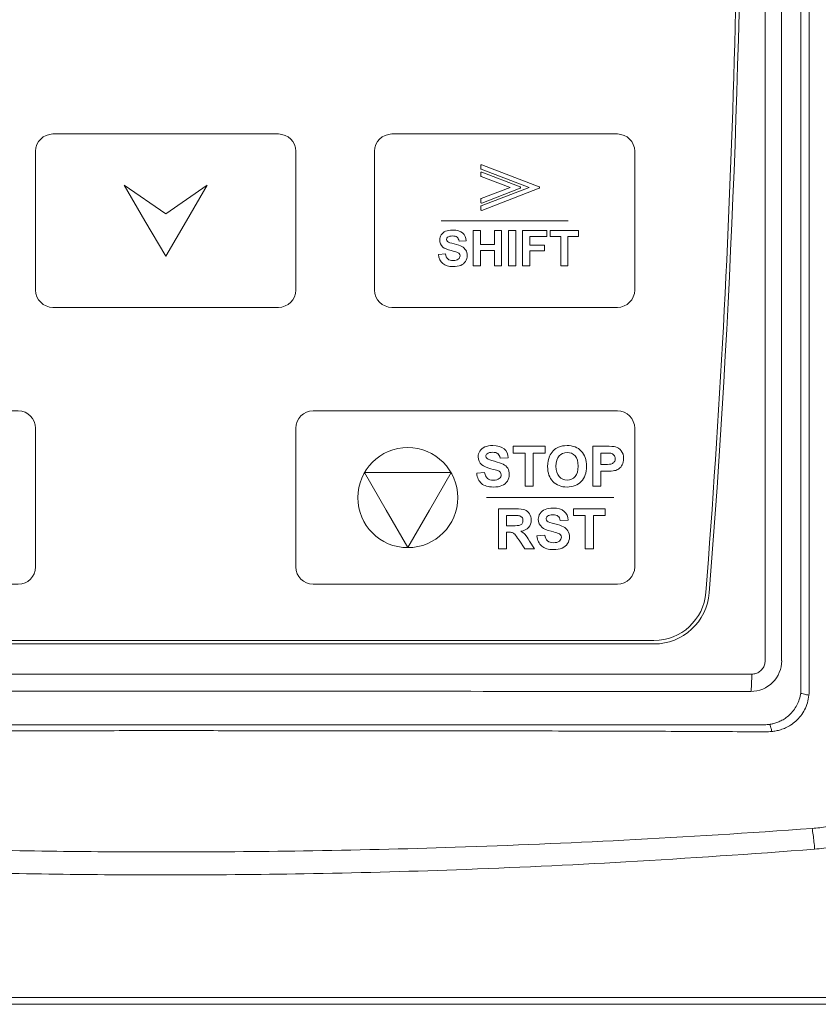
# Model space of a CAD drawing. Header units: millimetres. Extents: x -473 to 23648, y -382 to 1866.
# Tile 190 of 256: x 6288 to 6334, y 235 to 291. Entities that reach past the tile are written whole.
import ezdxf

# ---------------------------------------------------------------- set-up
doc = ezdxf.new("R2010")
doc.units = ezdxf.units.MM
doc.header["$LTSCALE"] = 80
doc.layers.get('0').update_dxf_attribs({"linetype": 'CONTINUOUS'})
doc.layers.add('20_ALL_FEATURES', color=7, linetype='CONTINUOUS')
doc.layers.add('layer 1', color=7, linetype='CONTINUOUS')

msp = doc.modelspace()

# ---------------------------------------------------------------- linework, layer by layer
at = {"color": 0, "linetype": 'Continuous', "lineweight": 0}
for p, q in [((6330.997, 254.42), (6330.997, 359.82)), ((6331.948, 254.42), (6331.948, 359.82)), ((6333.063, 292.238), (6333.062, 252.821)), ((6268.362, 255.586), (6324.586, 255.586)), ((6324.586, 255.386), (6268.362, 255.386)), ((6262.726, 253.646), (6330.222, 253.646))]:
    msp.add_line(p, q, dxfattribs=at)
for centre, radius, start, end in [((5706.874, 306.922), 622.8, 355.525768, 4.48928), ((5706.874, 306.922), 622.6, 355.525768, 1.182237), ((6324.586, 258.586), 3, 270, 355.5258), ((6324.586, 258.586), 3.2, 270, 355.5258), ((6330.175, 254.42), 1.774, 269.9832, 0.0031), ((6331.039, 252.822), 2.023, 352.5624, 359.9945), ((6330.462, 252.822), 3.077, 352.744, 359.9708), ((6330.972, 252.744), 2.014, 270.0593, 277.6186), ((6331.011, 253.386), 3.069, 269.5944, 276.9411)]:
    msp.add_arc(centre, radius, start, end, dxfattribs=at)
for points, knots in [([(6333.525, 292.238), (6333.526, 289.98), (6333.527, 285.686), (6333.528, 279.549), (6333.53, 273.997), (6333.531, 268.961), (6333.533, 264.379), (6333.535, 260.198), (6333.537, 256.389), (6333.538, 253.97), (6333.539, 252.82)], [0, 0, 0, 0, 6.772689, 12.88158, 18.412822, 23.426777, 27.989687, 32.160662, 35.968839, 39.417299, 39.417299, 39.417299, 39.417299]), ([(6330.222, 253.646), (6330.303, 253.646), (6330.465, 253.671), (6330.685, 253.783), (6330.859, 253.957), (6330.971, 254.176), (6330.997, 254.339), (6330.997, 254.42)], [0, 0, 0, 0, 0.242314, 0.484835, 0.727256, 0.969576, 1.211827, 1.211827, 1.211827, 1.211827]), ([(6330.222, 253.646), (6330.222, 253.519), (6330.216, 253.29), (6330.221, 252.966), (6330.18, 252.794), (6330.2, 252.654), (6330.174, 252.646)], [0, 0, 0, 0, 0.379467, 0.702321, 0.920526, 1.00263, 1.00263, 1.00263, 1.00263]), ([(6262.774, 252.646), (6270.262, 252.651), (6285.241, 252.658), (6307.707, 252.658), (6322.686, 252.651), (6330.174, 252.646)], [0, 0, 0, 0, 22.462721, 44.937212, 67.399918, 67.399918, 67.399918, 67.399918]), ([(6333.045, 252.56), (6333.028, 252.432), (6332.973, 252.187), (6332.829, 251.847), (6332.637, 251.547), (6332.408, 251.294), (6332.16, 251.096), (6331.913, 250.951), (6331.677, 250.85), (6331.454, 250.784), (6331.308, 250.757), (6331.239, 250.747)], [0, 0, 0, 0, 0.385991, 0.74837, 1.101994, 1.449778, 1.768679, 2.050227, 2.305182, 2.538103, 2.747748, 2.747748, 2.747748, 2.747748]), ([(6333.514, 252.433), (6333.501, 252.284), (6333.444, 251.994), (6333.282, 251.591), (6333.056, 251.236), (6332.782, 250.94), (6332.483, 250.711), (6332.185, 250.547), (6331.9, 250.437), (6331.634, 250.37), (6331.463, 250.346), (6331.382, 250.34)], [0, 0, 0, 0, 0.45083, 0.878736, 1.296424, 1.705924, 2.083899, 2.419344, 2.723822, 2.997137, 3.240565, 3.240565, 3.240565, 3.240565]), ([(6333.514, 252.433), (6333.432, 252.448), (6333.288, 252.472), (6333.149, 252.519), (6333.051, 252.537), (6333.045, 252.56)], [0, 0, 0, 0, 0.2502056, 0.418281, 0.4885802, 0.4885802, 0.4885802, 0.4885802]), ([(6296.474, 250.724), (6295.754, 250.724), (6294.285, 250.724), (6292.068, 250.724), (6289.834, 250.724), (6287.617, 250.724), (6285.404, 250.724), (6283.138, 250.725), (6280.735, 250.725), (6278.127, 250.725), (6275.29, 250.725), (6272.313, 250.726), (6269.376, 250.727), (6266.655, 250.727), (6264.22, 250.728), (6262.695, 250.729), (6261.974, 250.73)], [0, 0, 0, 0, 2.160181, 4.406147, 6.650283, 8.86412, 11.055449, 13.29076, 15.662238, 18.265232, 21.113375, 24.174089, 27.195144, 29.924779, 32.336661, 34.500001, 34.500001, 34.500001, 34.500001]), ([(6330.974, 250.73), (6330.262, 250.729), (6328.774, 250.728), (6326.447, 250.727), (6323.926, 250.727), (6321.203, 250.726), (6318.279, 250.725), (6315.285, 250.725), (6312.427, 250.725), (6309.85, 250.725), (6307.521, 250.724), (6305.296, 250.724), (6303.087, 250.724), (6300.861, 250.724), (6298.654, 250.724), (6297.191, 250.724), (6296.474, 250.724)], [0, 0, 0, 0, 2.136676, 4.462188, 6.980853, 9.700442, 12.631502, 15.753897, 18.682545, 21.204402, 23.48372, 25.672061, 27.877331, 30.112252, 32.348791, 34.500001, 34.500001, 34.500001, 34.500001]), ([(6331.382, 250.34), (6331.367, 250.412), (6331.338, 250.537), (6331.294, 250.662), (6331.261, 250.744), (6331.239, 250.747)], [0, 0, 0, 0, 0.2214407, 0.3701767, 0.4369144, 0.4369144, 0.4369144, 0.4369144]), ([(6338.851, 250.442), (6338.872, 250.129), (6338.848, 249.464), (6338.632, 248.435), (6338.163, 247.377), (6337.437, 246.405), (6336.528, 245.639), (6335.56, 245.125), (6334.617, 244.841), (6333.999, 244.761), (6333.706, 244.749)], [0, 0, 0, 0, 0.94089, 1.983216, 3.136018, 4.384337, 5.589007, 6.673486, 7.649323, 8.530638, 8.530638, 8.530638, 8.530638]), ([(6296.474, 250.386), (6295.754, 250.386), (6294.285, 250.386), (6292.068, 250.385), (6289.833, 250.384), (6287.616, 250.383), (6285.402, 250.382), (6283.136, 250.38), (6280.732, 250.377), (6278.124, 250.373), (6275.286, 250.369), (6272.309, 250.362), (6269.37, 250.354), (6266.647, 250.344), (6264.209, 250.332), (6262.681, 250.322), (6261.958, 250.317)], [0, 0, 0, 0, 2.160506, 4.406771, 6.651184, 8.865286, 11.056883, 13.292493, 15.664331, 18.267791, 21.11658, 24.178267, 27.200758, 29.932458, 32.347412, 34.515674, 34.515674, 34.515674, 34.515674]), ([(6330.99, 250.317), (6330.276, 250.322), (6328.786, 250.332), (6326.455, 250.344), (6323.932, 250.353), (6321.208, 250.361), (6318.282, 250.368), (6315.287, 250.373), (6312.429, 250.377), (6309.852, 250.379), (6307.522, 250.382), (6305.297, 250.383), (6303.088, 250.384), (6300.862, 250.385), (6298.654, 250.386), (6297.191, 250.386), (6296.474, 250.386)], [0, 0, 0, 0, 2.141556, 4.470073, 6.990716, 9.711686, 12.643764, 15.76692, 18.696103, 21.218343, 23.497966, 25.686573, 27.892107, 30.127305, 32.364141, 34.515674, 34.515674, 34.515674, 34.515674]), ([(6340.199, 250.439), (6340.2, 250.057), (6340.13, 249.251), (6339.813, 248.015), (6339.208, 246.755), (6338.314, 245.6), (6337.219, 244.684), (6336.063, 244.061), (6334.938, 243.697), (6334.202, 243.58), (6333.85, 243.552)], [0, 0, 0, 0, 1.148532, 2.412583, 3.808493, 5.31212, 6.757933, 8.06064, 9.228158, 10.287897, 10.287897, 10.287897, 10.287897]), ([(6296.474, 243.388), (6294.367, 243.388), (6289.981, 243.416), (6283.129, 243.548), (6275.716, 243.793), (6267.689, 244.178), (6262.132, 244.536), (6259.242, 244.749)], [0, 0, 0, 0, 6.32226, 13.156695, 20.55903, 28.572845, 37.2647, 37.2647, 37.2647, 37.2647]), ([(6333.706, 244.749), (6330.089, 244.483), (6323.23, 244.056), (6313.449, 243.644), (6304.657, 243.432), (6299.107, 243.388), (6296.474, 243.388)], [0, 0, 0, 0, 10.880652, 20.615436, 29.365164, 37.264506, 37.264506, 37.264506, 37.264506]), ([(6333.85, 243.552), (6333.839, 243.694), (6333.814, 243.971), (6333.766, 244.37), (6333.727, 244.627), (6333.706, 244.749)], [0, 0, 0, 0, 0.425776, 0.833721, 1.205578, 1.205578, 1.205578, 1.205578]), ([(6296.474, 242.065), (6294.357, 242.065), (6289.951, 242.095), (6283.069, 242.239), (6275.625, 242.511), (6267.571, 242.938), (6261.996, 243.328), (6259.098, 243.552)], [0, 0, 0, 0, 6.351405, 13.217029, 20.651094, 28.695182, 37.41446, 37.41446, 37.41446, 37.41446]), ([(6333.85, 243.552), (6330.222, 243.271), (6323.341, 242.803), (6313.524, 242.346), (6304.694, 242.112), (6299.119, 242.065), (6296.474, 242.065)], [0, 0, 0, 0, 10.915961, 20.689601, 29.478507, 37.414247, 37.414247, 37.414247, 37.414247])]:
    msp.add_open_spline(points, degree=3, knots=knots, dxfattribs=at)
at = {"layer": '20_ALL_FEATURES', "color": 7, "linetype": 'Continuous', "lineweight": 0}
for p, q in [((6210.475, 235.003), (6380.454, 235.003)), ((6210.975, 234.603), (6379.954, 234.603))]:
    msp.add_line(p, q, dxfattribs=at)
at = {"layer": 'layer 1', "color": 0, "lineweight": 0}
for points, knots in [([(6289.933, 284.8), (6289.933, 284.8), (6302.933, 284.8), (6302.933, 284.8), (6302.933, 284.8), (6303.483, 284.8), (6303.933, 284.35), (6303.933, 283.8), (6303.933, 283.8), (6303.933, 283.8), (6303.933, 275.8), (6303.933, 275.8), (6303.933, 275.8), (6303.933, 275.25), (6303.483, 274.8), (6302.933, 274.8), (6302.933, 274.8), (6302.933, 274.8), (6289.933, 274.8), (6289.933, 274.8), (6289.933, 274.8), (6289.383, 274.8), (6288.933, 275.25), (6288.933, 275.8), (6288.933, 275.8), (6288.933, 275.8), (6288.933, 283.8), (6288.933, 283.8), (6288.933, 283.8), (6288.933, 284.35), (6289.383, 284.8), (6289.933, 284.8)], [0, 0, 0, 0, 0.125, 0.125, 0.125, 0.125, 0.25, 0.25, 0.25, 0.25, 0.375, 0.375, 0.375, 0.375, 0.5, 0.5, 0.5, 0.5, 0.625, 0.625, 0.625, 0.625, 0.75, 0.75, 0.75, 0.75, 0.875, 0.875, 0.875, 0.875, 1, 1, 1, 1]), ([(6309.474, 284.8), (6309.474, 284.8), (6322.474, 284.8), (6322.474, 284.8), (6322.474, 284.8), (6323.024, 284.8), (6323.474, 284.35), (6323.474, 283.8), (6323.474, 283.8), (6323.474, 283.8), (6323.474, 275.8), (6323.474, 275.8), (6323.474, 275.8), (6323.474, 275.25), (6323.024, 274.8), (6322.474, 274.8), (6322.474, 274.8), (6322.474, 274.8), (6309.474, 274.8), (6309.474, 274.8), (6309.474, 274.8), (6308.924, 274.8), (6308.474, 275.25), (6308.474, 275.8), (6308.474, 275.8), (6308.474, 275.8), (6308.474, 283.8), (6308.474, 283.8), (6308.474, 283.8), (6308.474, 284.35), (6308.924, 284.8), (6309.474, 284.8)], [0, 0, 0, 0, 0.125, 0.125, 0.125, 0.125, 0.25, 0.25, 0.25, 0.25, 0.375, 0.375, 0.375, 0.375, 0.5, 0.5, 0.5, 0.5, 0.625, 0.625, 0.625, 0.625, 0.75, 0.75, 0.75, 0.75, 0.875, 0.875, 0.875, 0.875, 1, 1, 1, 1]), ([(6314.595, 280.437), (6314.595, 280.437), (6314.595, 280.609), (6314.595, 280.609), (6314.595, 280.609), (6314.595, 280.63), (6314.608, 280.647), (6314.627, 280.652), (6314.627, 280.652), (6314.627, 280.652), (6317.383, 281.71), (6317.383, 281.71), (6317.383, 281.71), (6317.383, 281.71), (6314.623, 282.768), (6314.623, 282.768), (6314.623, 282.768), (6314.605, 282.775), (6314.594, 282.793), (6314.595, 282.812), (6314.595, 282.812), (6314.595, 282.812), (6314.594, 282.982), (6314.594, 282.982), (6314.594, 282.982), (6314.594, 283.006), (6314.614, 283.026), (6314.638, 283.026), (6314.638, 283.026), (6314.645, 283.026), (6314.651, 283.024), (6314.656, 283.022), (6314.656, 283.022), (6314.656, 283.022), (6317.967, 281.751), (6317.967, 281.751), (6317.967, 281.751), (6317.99, 281.742), (6318.001, 281.717), (6317.993, 281.694), (6317.993, 281.694), (6317.988, 281.682), (6317.979, 281.673), (6317.967, 281.669), (6317.967, 281.669), (6317.967, 281.669), (6317.967, 281.669), (6317.967, 281.669), (6317.967, 281.669), (6317.967, 281.669), (6314.654, 280.396), (6314.654, 280.396), (6314.654, 280.396), (6314.632, 280.388), (6314.606, 280.399), (6314.598, 280.421), (6314.598, 280.421), (6314.596, 280.427), (6314.595, 280.432), (6314.595, 280.437), (6314.595, 280.437), (6314.595, 280.437), (6314.595, 280.437), (6314.595, 280.437)], [0, 0, 0, 0, 0.0625, 0.0625, 0.0625, 0.0625, 0.125, 0.125, 0.125, 0.125, 0.1875, 0.1875, 0.1875, 0.1875, 0.25, 0.25, 0.25, 0.25, 0.3125, 0.3125, 0.3125, 0.3125, 0.375, 0.375, 0.375, 0.375, 0.4375, 0.4375, 0.4375, 0.4375, 0.5, 0.5, 0.5, 0.5, 0.5625, 0.5625, 0.5625, 0.5625, 0.625, 0.625, 0.625, 0.625, 0.6875, 0.6875, 0.6875, 0.6875, 0.75, 0.75, 0.75, 0.75, 0.8125, 0.8125, 0.8125, 0.8125, 0.875, 0.875, 0.875, 0.875, 0.9375, 0.9375, 0.9375, 0.9375, 1, 1, 1, 1]), ([(6316.872, 281.669), (6316.872, 281.669), (6314.658, 280.819), (6314.658, 280.819), (6314.658, 280.819), (6314.652, 280.816), (6314.646, 280.814), (6314.639, 280.814), (6314.639, 280.814), (6314.614, 280.814), (6314.595, 280.834), (6314.595, 280.858), (6314.595, 280.858), (6314.595, 280.858), (6314.595, 281.03), (6314.595, 281.03), (6314.595, 281.03), (6314.595, 281.03), (6314.595, 281.03), (6314.595, 281.03), (6314.595, 281.03), (6314.595, 281.047), (6314.606, 281.064), (6314.623, 281.071), (6314.623, 281.071), (6314.623, 281.071), (6316.287, 281.71), (6316.287, 281.71), (6316.287, 281.71), (6316.287, 281.71), (6314.625, 282.348), (6314.625, 282.348), (6314.625, 282.348), (6314.607, 282.353), (6314.595, 282.37), (6314.595, 282.389), (6314.595, 282.389), (6314.595, 282.389), (6314.595, 282.561), (6314.595, 282.561), (6314.595, 282.561), (6314.595, 282.561), (6314.595, 282.561), (6314.595, 282.561), (6314.595, 282.561), (6314.595, 282.566), (6314.596, 282.571), (6314.598, 282.577), (6314.598, 282.577), (6314.606, 282.599), (6314.632, 282.61), (6314.654, 282.602), (6314.654, 282.602), (6314.654, 282.602), (6316.872, 281.751), (6316.872, 281.751), (6316.872, 281.751), (6316.872, 281.751), (6316.872, 281.75), (6316.872, 281.75), (6316.872, 281.75), (6316.883, 281.746), (6316.892, 281.737), (6316.897, 281.725), (6316.897, 281.725), (6316.906, 281.703), (6316.894, 281.677), (6316.872, 281.669)], [0, 0, 0, 0, 0.058824, 0.058824, 0.058824, 0.058824, 0.117647, 0.117647, 0.117647, 0.117647, 0.176471, 0.176471, 0.176471, 0.176471, 0.235294, 0.235294, 0.235294, 0.235294, 0.294118, 0.294118, 0.294118, 0.294118, 0.352941, 0.352941, 0.352941, 0.352941, 0.411765, 0.411765, 0.411765, 0.411765, 0.470588, 0.470588, 0.470588, 0.470588, 0.529412, 0.529412, 0.529412, 0.529412, 0.588235, 0.588235, 0.588235, 0.588235, 0.647059, 0.647059, 0.647059, 0.647059, 0.705882, 0.705882, 0.705882, 0.705882, 0.764706, 0.764706, 0.764706, 0.764706, 0.823529, 0.823529, 0.823529, 0.823529, 0.882353, 0.882353, 0.882353, 0.882353, 0.941176, 0.941176, 0.941176, 0.941176, 1, 1, 1, 1]), ([(6296.433, 277.758), (6296.433, 277.758), (6297.629, 279.8), (6297.629, 279.8), (6297.629, 279.8), (6297.629, 279.8), (6298.826, 281.842), (6298.826, 281.842), (6298.826, 281.842), (6298.826, 281.842), (6296.433, 280.199), (6296.433, 280.199), (6296.433, 280.199), (6296.433, 280.199), (6294.04, 281.842), (6294.04, 281.842), (6294.04, 281.842), (6294.04, 281.842), (6295.237, 279.8), (6295.237, 279.8), (6295.237, 279.8), (6295.237, 279.8), (6296.433, 277.758), (6296.433, 277.758)], [0, 0, 0, 0, 0.166667, 0.166667, 0.166667, 0.166667, 0.333333, 0.333333, 0.333333, 0.333333, 0.5, 0.5, 0.5, 0.5, 0.666667, 0.666667, 0.666667, 0.666667, 0.833333, 0.833333, 0.833333, 0.833333, 1, 1, 1, 1]), ([(6312.157, 277.849), (6312.157, 277.849), (6312.558, 277.888), (6312.558, 277.888), (6312.558, 277.888), (6312.582, 277.754), (6312.631, 277.655), (6312.705, 277.592), (6312.705, 277.592), (6312.778, 277.529), (6312.878, 277.497), (6313.003, 277.497), (6313.003, 277.497), (6313.135, 277.497), (6313.236, 277.525), (6313.303, 277.582), (6313.303, 277.582), (6313.37, 277.638), (6313.404, 277.703), (6313.404, 277.778), (6313.404, 277.778), (6313.404, 277.827), (6313.39, 277.867), (6313.361, 277.901), (6313.361, 277.901), (6313.333, 277.935), (6313.284, 277.965), (6313.213, 277.99), (6313.213, 277.99), (6313.165, 278.007), (6313.055, 278.036), (6312.883, 278.079), (6312.883, 278.079), (6312.662, 278.133), (6312.508, 278.201), (6312.419, 278.281), (6312.419, 278.281), (6312.293, 278.393), (6312.231, 278.529), (6312.231, 278.691), (6312.231, 278.691), (6312.231, 278.795), (6312.26, 278.892), (6312.319, 278.983), (6312.319, 278.983), (6312.378, 279.073), (6312.463, 279.142), (6312.574, 279.189), (6312.574, 279.189), (6312.685, 279.236), (6312.818, 279.26), (6312.975, 279.26), (6312.975, 279.26), (6313.231, 279.26), (6313.424, 279.204), (6313.553, 279.092), (6313.553, 279.092), (6313.683, 278.979), (6313.75, 278.83), (6313.757, 278.642), (6313.757, 278.642), (6313.757, 278.642), (6313.345, 278.624), (6313.345, 278.624), (6313.345, 278.624), (6313.328, 278.729), (6313.29, 278.804), (6313.232, 278.85), (6313.232, 278.85), (6313.174, 278.896), (6313.087, 278.919), (6312.971, 278.919), (6312.971, 278.919), (6312.851, 278.919), (6312.757, 278.895), (6312.69, 278.845), (6312.69, 278.845), (6312.646, 278.814), (6312.624, 278.772), (6312.624, 278.719), (6312.624, 278.719), (6312.624, 278.671), (6312.645, 278.629), (6312.686, 278.595), (6312.686, 278.595), (6312.738, 278.551), (6312.864, 278.506), (6313.064, 278.459), (6313.064, 278.459), (6313.265, 278.411), (6313.413, 278.362), (6313.509, 278.312), (6313.509, 278.312), (6313.605, 278.261), (6313.68, 278.192), (6313.734, 278.104), (6313.734, 278.104), (6313.788, 278.017), (6313.815, 277.908), (6313.815, 277.78), (6313.815, 277.78), (6313.815, 277.663), (6313.783, 277.553), (6313.718, 277.451), (6313.718, 277.451), (6313.653, 277.349), (6313.561, 277.273), (6313.443, 277.224), (6313.443, 277.224), (6313.324, 277.174), (6313.176, 277.149), (6312.999, 277.149), (6312.999, 277.149), (6312.741, 277.149), (6312.543, 277.209), (6312.405, 277.328), (6312.405, 277.328), (6312.266, 277.447), (6312.184, 277.621), (6312.157, 277.849)], [0, 0, 0, 0, 0.033333, 0.033333, 0.033333, 0.033333, 0.066667, 0.066667, 0.066667, 0.066667, 0.1, 0.1, 0.1, 0.1, 0.133333, 0.133333, 0.133333, 0.133333, 0.166667, 0.166667, 0.166667, 0.166667, 0.2, 0.2, 0.2, 0.2, 0.233333, 0.233333, 0.233333, 0.233333, 0.266667, 0.266667, 0.266667, 0.266667, 0.3, 0.3, 0.3, 0.3, 0.333333, 0.333333, 0.333333, 0.333333, 0.366667, 0.366667, 0.366667, 0.366667, 0.4, 0.4, 0.4, 0.4, 0.433333, 0.433333, 0.433333, 0.433333, 0.466667, 0.466667, 0.466667, 0.466667, 0.5, 0.5, 0.5, 0.5, 0.533333, 0.533333, 0.533333, 0.533333, 0.566667, 0.566667, 0.566667, 0.566667, 0.6, 0.6, 0.6, 0.6, 0.633333, 0.633333, 0.633333, 0.633333, 0.666667, 0.666667, 0.666667, 0.666667, 0.7, 0.7, 0.7, 0.7, 0.733333, 0.733333, 0.733333, 0.733333, 0.766667, 0.766667, 0.766667, 0.766667, 0.8, 0.8, 0.8, 0.8, 0.833333, 0.833333, 0.833333, 0.833333, 0.866667, 0.866667, 0.866667, 0.866667, 0.9, 0.9, 0.9, 0.9, 0.933333, 0.933333, 0.933333, 0.933333, 0.966667, 0.966667, 0.966667, 0.966667, 1, 1, 1, 1]), ([(6314.163, 277.186), (6314.163, 277.186), (6314.163, 279.225), (6314.163, 279.225), (6314.163, 279.225), (6314.163, 279.225), (6314.575, 279.225), (6314.575, 279.225), (6314.575, 279.225), (6314.575, 279.225), (6314.575, 278.423), (6314.575, 278.423), (6314.575, 278.423), (6314.575, 278.423), (6315.382, 278.423), (6315.382, 278.423), (6315.382, 278.423), (6315.382, 278.423), (6315.382, 279.225), (6315.382, 279.225), (6315.382, 279.225), (6315.382, 279.225), (6315.794, 279.225), (6315.794, 279.225), (6315.794, 279.225), (6315.794, 279.225), (6315.794, 277.186), (6315.794, 277.186), (6315.794, 277.186), (6315.794, 277.186), (6315.382, 277.186), (6315.382, 277.186), (6315.382, 277.186), (6315.382, 277.186), (6315.382, 278.077), (6315.382, 278.077), (6315.382, 278.077), (6315.382, 278.077), (6314.575, 278.077), (6314.575, 278.077), (6314.575, 278.077), (6314.575, 278.077), (6314.575, 277.186), (6314.575, 277.186), (6314.575, 277.186), (6314.575, 277.186), (6314.163, 277.186), (6314.163, 277.186)], [0, 0, 0, 0, 0.083333, 0.083333, 0.083333, 0.083333, 0.166667, 0.166667, 0.166667, 0.166667, 0.25, 0.25, 0.25, 0.25, 0.333333, 0.333333, 0.333333, 0.333333, 0.416667, 0.416667, 0.416667, 0.416667, 0.5, 0.5, 0.5, 0.5, 0.583333, 0.583333, 0.583333, 0.583333, 0.666667, 0.666667, 0.666667, 0.666667, 0.75, 0.75, 0.75, 0.75, 0.833333, 0.833333, 0.833333, 0.833333, 0.916667, 0.916667, 0.916667, 0.916667, 1, 1, 1, 1]), ([(6316.207, 277.186), (6316.207, 277.186), (6316.207, 279.225), (6316.207, 279.225), (6316.207, 279.225), (6316.207, 279.225), (6316.619, 279.225), (6316.619, 279.225), (6316.619, 279.225), (6316.619, 279.225), (6316.619, 277.186), (6316.619, 277.186), (6316.619, 277.186), (6316.619, 277.186), (6316.207, 277.186), (6316.207, 277.186)], [0, 0, 0, 0, 0.25, 0.25, 0.25, 0.25, 0.5, 0.5, 0.5, 0.5, 0.75, 0.75, 0.75, 0.75, 1, 1, 1, 1]), ([(6317.014, 277.186), (6317.014, 277.186), (6317.014, 279.225), (6317.014, 279.225), (6317.014, 279.225), (6317.014, 279.225), (6318.412, 279.225), (6318.412, 279.225), (6318.412, 279.225), (6318.412, 279.225), (6318.412, 278.88), (6318.412, 278.88), (6318.412, 278.88), (6318.412, 278.88), (6317.426, 278.88), (6317.426, 278.88), (6317.426, 278.88), (6317.426, 278.88), (6317.426, 278.397), (6317.426, 278.397), (6317.426, 278.397), (6317.426, 278.397), (6318.278, 278.397), (6318.278, 278.397), (6318.278, 278.397), (6318.278, 278.397), (6318.278, 278.052), (6318.278, 278.052), (6318.278, 278.052), (6318.278, 278.052), (6317.426, 278.052), (6317.426, 278.052), (6317.426, 278.052), (6317.426, 278.052), (6317.426, 277.186), (6317.426, 277.186), (6317.426, 277.186), (6317.426, 277.186), (6317.014, 277.186), (6317.014, 277.186)], [0, 0, 0, 0, 0.1, 0.1, 0.1, 0.1, 0.2, 0.2, 0.2, 0.2, 0.3, 0.3, 0.3, 0.3, 0.4, 0.4, 0.4, 0.4, 0.5, 0.5, 0.5, 0.5, 0.6, 0.6, 0.6, 0.6, 0.7, 0.7, 0.7, 0.7, 0.8, 0.8, 0.8, 0.8, 0.9, 0.9, 0.9, 0.9, 1, 1, 1, 1]), ([(6319.211, 277.186), (6319.211, 277.186), (6319.211, 278.88), (6319.211, 278.88), (6319.211, 278.88), (6319.211, 278.88), (6318.606, 278.88), (6318.606, 278.88), (6318.606, 278.88), (6318.606, 278.88), (6318.606, 279.225), (6318.606, 279.225), (6318.606, 279.225), (6318.606, 279.225), (6320.226, 279.225), (6320.226, 279.225), (6320.226, 279.225), (6320.226, 279.225), (6320.226, 278.88), (6320.226, 278.88), (6320.226, 278.88), (6320.226, 278.88), (6319.623, 278.88), (6319.623, 278.88), (6319.623, 278.88), (6319.623, 278.88), (6319.623, 277.186), (6319.623, 277.186), (6319.623, 277.186), (6319.623, 277.186), (6319.211, 277.186), (6319.211, 277.186)], [0, 0, 0, 0, 0.125, 0.125, 0.125, 0.125, 0.25, 0.25, 0.25, 0.25, 0.375, 0.375, 0.375, 0.375, 0.5, 0.5, 0.5, 0.5, 0.625, 0.625, 0.625, 0.625, 0.75, 0.75, 0.75, 0.75, 0.875, 0.875, 0.875, 0.875, 1, 1, 1, 1]), ([(6270.409, 268.827), (6270.409, 268.827), (6287.933, 268.827), (6287.933, 268.827), (6287.933, 268.827), (6288.483, 268.827), (6288.933, 268.377), (6288.933, 267.827), (6288.933, 267.827), (6288.933, 267.827), (6288.933, 259.827), (6288.933, 259.827), (6288.933, 259.827), (6288.933, 259.278), (6288.483, 258.827), (6287.933, 258.827), (6287.933, 258.827), (6287.933, 258.827), (6270.409, 258.827), (6270.409, 258.827), (6270.409, 258.827), (6269.859, 258.827), (6269.409, 259.277), (6269.409, 259.827), (6269.409, 259.827), (6269.409, 259.827), (6269.409, 267.827), (6269.409, 267.827), (6269.409, 267.827), (6269.409, 268.377), (6269.859, 268.827), (6270.409, 268.827)], [0, 0, 0, 0, 0.125, 0.125, 0.125, 0.125, 0.25, 0.25, 0.25, 0.25, 0.375, 0.375, 0.375, 0.375, 0.5, 0.5, 0.5, 0.5, 0.625, 0.625, 0.625, 0.625, 0.75, 0.75, 0.75, 0.75, 0.875, 0.875, 0.875, 0.875, 1, 1, 1, 1]), ([(6304.933, 268.829), (6304.933, 268.829), (6322.474, 268.829), (6322.474, 268.829), (6322.474, 268.829), (6323.024, 268.829), (6323.474, 268.379), (6323.474, 267.829), (6323.474, 267.829), (6323.474, 267.829), (6323.474, 259.829), (6323.474, 259.829), (6323.474, 259.829), (6323.474, 259.28), (6323.024, 258.829), (6322.474, 258.829), (6322.474, 258.829), (6322.474, 258.829), (6304.933, 258.829), (6304.933, 258.829), (6304.933, 258.829), (6304.383, 258.829), (6303.933, 259.279), (6303.933, 259.829), (6303.933, 259.829), (6303.933, 259.829), (6303.933, 267.829), (6303.933, 267.829), (6303.933, 267.829), (6303.933, 268.379), (6304.383, 268.829), (6304.933, 268.829)], [0, 0, 0, 0, 0.125, 0.125, 0.125, 0.125, 0.25, 0.25, 0.25, 0.25, 0.375, 0.375, 0.375, 0.375, 0.5, 0.5, 0.5, 0.5, 0.625, 0.625, 0.625, 0.625, 0.75, 0.75, 0.75, 0.75, 0.875, 0.875, 0.875, 0.875, 1, 1, 1, 1]), ([(6321.063, 264.478), (6321.063, 264.478), (6321.063, 266.79), (6321.063, 266.79), (6321.063, 266.79), (6321.063, 266.79), (6321.811, 266.79), (6321.811, 266.79), (6321.811, 266.79), (6322.095, 266.79), (6322.28, 266.778), (6322.366, 266.755), (6322.366, 266.755), (6322.499, 266.721), (6322.61, 266.645), (6322.699, 266.529), (6322.699, 266.529), (6322.789, 266.413), (6322.834, 266.263), (6322.834, 266.079), (6322.834, 266.079), (6322.834, 265.937), (6322.808, 265.817), (6322.756, 265.721), (6322.756, 265.721), (6322.704, 265.624), (6322.639, 265.548), (6322.56, 265.493), (6322.56, 265.493), (6322.48, 265.438), (6322.4, 265.401), (6322.318, 265.384), (6322.318, 265.384), (6322.206, 265.362), (6322.045, 265.35), (6321.833, 265.35), (6321.833, 265.35), (6321.833, 265.35), (6321.529, 265.35), (6321.529, 265.35), (6321.529, 265.35), (6321.529, 265.35), (6321.529, 264.478), (6321.529, 264.478), (6321.529, 264.478), (6321.529, 264.478), (6321.063, 264.478), (6321.063, 264.478)], [0, 0, 0, 0, 0.083333, 0.083333, 0.083333, 0.083333, 0.166667, 0.166667, 0.166667, 0.166667, 0.25, 0.25, 0.25, 0.25, 0.333333, 0.333333, 0.333333, 0.333333, 0.416667, 0.416667, 0.416667, 0.416667, 0.5, 0.5, 0.5, 0.5, 0.583333, 0.583333, 0.583333, 0.583333, 0.666667, 0.666667, 0.666667, 0.666667, 0.75, 0.75, 0.75, 0.75, 0.833333, 0.833333, 0.833333, 0.833333, 0.916667, 0.916667, 0.916667, 0.916667, 1, 1, 1, 1]), ([(6310.392, 260.942), (6308.799, 260.942), (6307.507, 262.234), (6307.507, 263.826), (6307.507, 263.826), (6307.507, 265.419), (6308.799, 266.711), (6310.392, 266.711), (6310.392, 266.711), (6311.985, 266.711), (6313.276, 265.419), (6313.276, 263.826), (6313.276, 263.826), (6313.276, 262.234), (6311.985, 260.942), (6310.392, 260.942)], [0, 0, 0, 0, 0.25, 0.25, 0.25, 0.25, 0.5, 0.5, 0.5, 0.5, 0.75, 0.75, 0.75, 0.75, 1, 1, 1, 1]), ([(6314.364, 265.23), (6314.364, 265.23), (6314.818, 265.275), (6314.818, 265.275), (6314.818, 265.275), (6314.845, 265.122), (6314.9, 265.01), (6314.984, 264.938), (6314.984, 264.938), (6315.068, 264.867), (6315.18, 264.831), (6315.322, 264.831), (6315.322, 264.831), (6315.472, 264.831), (6315.586, 264.863), (6315.662, 264.927), (6315.662, 264.927), (6315.738, 264.991), (6315.776, 265.065), (6315.776, 265.15), (6315.776, 265.15), (6315.776, 265.205), (6315.76, 265.251), (6315.728, 265.289), (6315.728, 265.289), (6315.696, 265.328), (6315.64, 265.362), (6315.56, 265.39), (6315.56, 265.39), (6315.506, 265.409), (6315.381, 265.442), (6315.187, 265.491), (6315.187, 265.491), (6314.936, 265.553), (6314.761, 265.629), (6314.66, 265.719), (6314.66, 265.719), (6314.518, 265.846), (6314.447, 266.001), (6314.447, 266.185), (6314.447, 266.185), (6314.447, 266.302), (6314.48, 266.412), (6314.547, 266.515), (6314.547, 266.515), (6314.614, 266.617), (6314.71, 266.695), (6314.836, 266.749), (6314.836, 266.749), (6314.962, 266.802), (6315.113, 266.829), (6315.29, 266.829), (6315.29, 266.829), (6315.581, 266.829), (6315.799, 266.766), (6315.946, 266.639), (6315.946, 266.639), (6316.092, 266.511), (6316.169, 266.342), (6316.177, 266.129), (6316.177, 266.129), (6316.177, 266.129), (6315.71, 266.109), (6315.71, 266.109), (6315.71, 266.109), (6315.69, 266.228), (6315.647, 266.313), (6315.582, 266.365), (6315.582, 266.365), (6315.516, 266.417), (6315.417, 266.443), (6315.286, 266.443), (6315.286, 266.443), (6315.15, 266.443), (6315.044, 266.415), (6314.967, 266.359), (6314.967, 266.359), (6314.918, 266.324), (6314.893, 266.276), (6314.893, 266.216), (6314.893, 266.216), (6314.893, 266.161), (6314.916, 266.115), (6314.963, 266.076), (6314.963, 266.076), (6315.021, 266.026), (6315.164, 265.975), (6315.392, 265.921), (6315.392, 265.921), (6315.619, 265.867), (6315.787, 265.812), (6315.895, 265.755), (6315.895, 265.755), (6316.004, 265.697), (6316.089, 265.619), (6316.151, 265.52), (6316.151, 265.52), (6316.212, 265.42), (6316.243, 265.297), (6316.243, 265.152), (6316.243, 265.152), (6316.243, 265.019), (6316.207, 264.895), (6316.133, 264.78), (6316.133, 264.78), (6316.059, 264.664), (6315.955, 264.578), (6315.821, 264.522), (6315.821, 264.522), (6315.686, 264.465), (6315.518, 264.437), (6315.317, 264.437), (6315.317, 264.437), (6315.025, 264.437), (6314.801, 264.505), (6314.644, 264.64), (6314.644, 264.64), (6314.487, 264.775), (6314.394, 264.972), (6314.364, 265.23)], [0, 0, 0, 0, 0.033333, 0.033333, 0.033333, 0.033333, 0.066667, 0.066667, 0.066667, 0.066667, 0.1, 0.1, 0.1, 0.1, 0.133333, 0.133333, 0.133333, 0.133333, 0.166667, 0.166667, 0.166667, 0.166667, 0.2, 0.2, 0.2, 0.2, 0.233333, 0.233333, 0.233333, 0.233333, 0.266667, 0.266667, 0.266667, 0.266667, 0.3, 0.3, 0.3, 0.3, 0.333333, 0.333333, 0.333333, 0.333333, 0.366667, 0.366667, 0.366667, 0.366667, 0.4, 0.4, 0.4, 0.4, 0.433333, 0.433333, 0.433333, 0.433333, 0.466667, 0.466667, 0.466667, 0.466667, 0.5, 0.5, 0.5, 0.5, 0.533333, 0.533333, 0.533333, 0.533333, 0.566667, 0.566667, 0.566667, 0.566667, 0.6, 0.6, 0.6, 0.6, 0.633333, 0.633333, 0.633333, 0.633333, 0.666667, 0.666667, 0.666667, 0.666667, 0.7, 0.7, 0.7, 0.7, 0.733333, 0.733333, 0.733333, 0.733333, 0.766667, 0.766667, 0.766667, 0.766667, 0.8, 0.8, 0.8, 0.8, 0.833333, 0.833333, 0.833333, 0.833333, 0.866667, 0.866667, 0.866667, 0.866667, 0.9, 0.9, 0.9, 0.9, 0.933333, 0.933333, 0.933333, 0.933333, 0.966667, 0.966667, 0.966667, 0.966667, 1, 1, 1, 1]), ([(6317.156, 264.478), (6317.156, 264.478), (6317.156, 266.399), (6317.156, 266.399), (6317.156, 266.399), (6317.156, 266.399), (6316.47, 266.399), (6316.47, 266.399), (6316.47, 266.399), (6316.47, 266.399), (6316.47, 266.79), (6316.47, 266.79), (6316.47, 266.79), (6316.47, 266.79), (6318.307, 266.79), (6318.307, 266.79), (6318.307, 266.79), (6318.307, 266.79), (6318.307, 266.399), (6318.307, 266.399), (6318.307, 266.399), (6318.307, 266.399), (6317.623, 266.399), (6317.623, 266.399), (6317.623, 266.399), (6317.623, 266.399), (6317.623, 264.478), (6317.623, 264.478), (6317.623, 264.478), (6317.623, 264.478), (6317.156, 264.478), (6317.156, 264.478)], [0, 0, 0, 0, 0.125, 0.125, 0.125, 0.125, 0.25, 0.25, 0.25, 0.25, 0.375, 0.375, 0.375, 0.375, 0.5, 0.5, 0.5, 0.5, 0.625, 0.625, 0.625, 0.625, 0.75, 0.75, 0.75, 0.75, 0.875, 0.875, 0.875, 0.875, 1, 1, 1, 1]), ([(6318.456, 265.62), (6318.456, 265.856), (6318.491, 266.053), (6318.561, 266.213), (6318.561, 266.213), (6318.614, 266.33), (6318.686, 266.436), (6318.777, 266.53), (6318.777, 266.53), (6318.868, 266.623), (6318.967, 266.693), (6319.075, 266.738), (6319.075, 266.738), (6319.22, 266.799), (6319.385, 266.829), (6319.574, 266.829), (6319.574, 266.829), (6319.915, 266.829), (6320.187, 266.724), (6320.391, 266.512), (6320.391, 266.512), (6320.596, 266.301), (6320.698, 266.007), (6320.698, 265.631), (6320.698, 265.631), (6320.698, 265.258), (6320.597, 264.966), (6320.394, 264.755), (6320.394, 264.755), (6320.191, 264.544), (6319.919, 264.439), (6319.58, 264.439), (6319.58, 264.439), (6319.236, 264.439), (6318.963, 264.544), (6318.76, 264.753), (6318.76, 264.753), (6318.557, 264.963), (6318.456, 265.252), (6318.456, 265.62)], [0, 0, 0, 0, 0.1, 0.1, 0.1, 0.1, 0.2, 0.2, 0.2, 0.2, 0.3, 0.3, 0.3, 0.3, 0.4, 0.4, 0.4, 0.4, 0.5, 0.5, 0.5, 0.5, 0.6, 0.6, 0.6, 0.6, 0.7, 0.7, 0.7, 0.7, 0.8, 0.8, 0.8, 0.8, 0.9, 0.9, 0.9, 0.9, 1, 1, 1, 1]), ([(6318.937, 265.635), (6318.937, 265.374), (6318.997, 265.175), (6319.118, 265.04), (6319.118, 265.04), (6319.239, 264.905), (6319.392, 264.838), (6319.579, 264.838), (6319.579, 264.838), (6319.764, 264.838), (6319.917, 264.905), (6320.037, 265.039), (6320.037, 265.039), (6320.156, 265.173), (6320.215, 265.374), (6320.215, 265.642), (6320.215, 265.642), (6320.215, 265.907), (6320.157, 266.104), (6320.042, 266.235), (6320.042, 266.235), (6319.925, 266.365), (6319.771, 266.43), (6319.579, 266.43), (6319.579, 266.43), (6319.386, 266.43), (6319.231, 266.364), (6319.113, 266.232), (6319.113, 266.232), (6318.996, 266.101), (6318.937, 265.902), (6318.937, 265.635)], [0, 0, 0, 0, 0.125, 0.125, 0.125, 0.125, 0.25, 0.25, 0.25, 0.25, 0.375, 0.375, 0.375, 0.375, 0.5, 0.5, 0.5, 0.5, 0.625, 0.625, 0.625, 0.625, 0.75, 0.75, 0.75, 0.75, 0.875, 0.875, 0.875, 0.875, 1, 1, 1, 1]), ([(6321.529, 266.399), (6321.529, 266.399), (6321.529, 265.743), (6321.529, 265.743), (6321.529, 265.743), (6321.529, 265.743), (6321.784, 265.743), (6321.784, 265.743), (6321.784, 265.743), (6321.969, 265.743), (6322.092, 265.755), (6322.154, 265.779), (6322.154, 265.779), (6322.216, 265.803), (6322.264, 265.841), (6322.3, 265.893), (6322.3, 265.893), (6322.335, 265.944), (6322.352, 266.004), (6322.352, 266.073), (6322.352, 266.073), (6322.352, 266.157), (6322.328, 266.226), (6322.278, 266.281), (6322.278, 266.281), (6322.229, 266.335), (6322.166, 266.37), (6322.091, 266.383), (6322.091, 266.383), (6322.035, 266.394), (6321.923, 266.399), (6321.755, 266.399), (6321.755, 266.399), (6321.755, 266.399), (6321.529, 266.399), (6321.529, 266.399)], [0, 0, 0, 0, 0.111111, 0.111111, 0.111111, 0.111111, 0.222222, 0.222222, 0.222222, 0.222222, 0.333333, 0.333333, 0.333333, 0.333333, 0.444444, 0.444444, 0.444444, 0.444444, 0.555556, 0.555556, 0.555556, 0.555556, 0.666667, 0.666667, 0.666667, 0.666667, 0.777778, 0.777778, 0.777778, 0.777778, 0.888889, 0.888889, 0.888889, 0.888889, 1, 1, 1, 1]), ([(6310.392, 260.942), (6310.392, 260.942), (6309.14, 263.111), (6309.14, 263.111), (6309.14, 263.111), (6309.14, 263.111), (6307.888, 265.279), (6307.888, 265.279), (6307.888, 265.279), (6307.888, 265.279), (6310.392, 265.279), (6310.392, 265.279), (6310.392, 265.279), (6310.392, 265.279), (6312.896, 265.279), (6312.896, 265.279), (6312.896, 265.279), (6312.896, 265.279), (6311.644, 263.111), (6311.644, 263.111), (6311.644, 263.111), (6311.644, 263.111), (6310.392, 260.942), (6310.392, 260.942)], [0, 0, 0, 0, 0.166667, 0.166667, 0.166667, 0.166667, 0.333333, 0.333333, 0.333333, 0.333333, 0.5, 0.5, 0.5, 0.5, 0.666667, 0.666667, 0.666667, 0.666667, 0.833333, 0.833333, 0.833333, 0.833333, 1, 1, 1, 1]), ([(6315.621, 260.87), (6315.621, 260.87), (6315.621, 263.182), (6315.621, 263.182), (6315.621, 263.182), (6315.621, 263.182), (6316.604, 263.182), (6316.604, 263.182), (6316.604, 263.182), (6316.851, 263.182), (6317.03, 263.161), (6317.142, 263.12), (6317.142, 263.12), (6317.254, 263.078), (6317.344, 263.005), (6317.411, 262.898), (6317.411, 262.898), (6317.478, 262.792), (6317.512, 262.671), (6317.512, 262.534), (6317.512, 262.534), (6317.512, 262.361), (6317.461, 262.217), (6317.359, 262.104), (6317.359, 262.104), (6317.257, 261.992), (6317.104, 261.92), (6316.901, 261.891), (6316.901, 261.891), (6317.003, 261.832), (6317.086, 261.767), (6317.152, 261.697), (6317.152, 261.697), (6317.217, 261.626), (6317.306, 261.501), (6317.417, 261.321), (6317.417, 261.321), (6317.417, 261.321), (6317.7, 260.87), (6317.7, 260.87), (6317.7, 260.87), (6317.7, 260.87), (6317.141, 260.87), (6317.141, 260.87), (6317.141, 260.87), (6317.141, 260.87), (6316.804, 261.374), (6316.804, 261.374), (6316.804, 261.374), (6316.684, 261.553), (6316.602, 261.666), (6316.558, 261.713), (6316.558, 261.713), (6316.514, 261.76), (6316.467, 261.792), (6316.418, 261.81), (6316.418, 261.81), (6316.368, 261.827), (6316.29, 261.835), (6316.182, 261.835), (6316.182, 261.835), (6316.182, 261.835), (6316.088, 261.835), (6316.088, 261.835), (6316.088, 261.835), (6316.088, 261.835), (6316.088, 260.87), (6316.088, 260.87), (6316.088, 260.87), (6316.088, 260.87), (6315.621, 260.87), (6315.621, 260.87)], [0, 0, 0, 0, 0.055556, 0.055556, 0.055556, 0.055556, 0.111111, 0.111111, 0.111111, 0.111111, 0.166667, 0.166667, 0.166667, 0.166667, 0.222222, 0.222222, 0.222222, 0.222222, 0.277778, 0.277778, 0.277778, 0.277778, 0.333333, 0.333333, 0.333333, 0.333333, 0.388889, 0.388889, 0.388889, 0.388889, 0.444444, 0.444444, 0.444444, 0.444444, 0.5, 0.5, 0.5, 0.5, 0.555556, 0.555556, 0.555556, 0.555556, 0.611111, 0.611111, 0.611111, 0.611111, 0.666667, 0.666667, 0.666667, 0.666667, 0.722222, 0.722222, 0.722222, 0.722222, 0.777778, 0.777778, 0.777778, 0.777778, 0.833333, 0.833333, 0.833333, 0.833333, 0.888889, 0.888889, 0.888889, 0.888889, 0.944444, 0.944444, 0.944444, 0.944444, 1, 1, 1, 1]), ([(6317.834, 261.622), (6317.834, 261.622), (6318.288, 261.667), (6318.288, 261.667), (6318.288, 261.667), (6318.315, 261.514), (6318.37, 261.402), (6318.454, 261.331), (6318.454, 261.331), (6318.538, 261.26), (6318.65, 261.223), (6318.792, 261.223), (6318.792, 261.223), (6318.942, 261.223), (6319.056, 261.255), (6319.132, 261.319), (6319.132, 261.319), (6319.208, 261.383), (6319.247, 261.457), (6319.247, 261.542), (6319.247, 261.542), (6319.247, 261.597), (6319.23, 261.643), (6319.198, 261.681), (6319.198, 261.681), (6319.166, 261.72), (6319.11, 261.754), (6319.03, 261.782), (6319.03, 261.782), (6318.976, 261.801), (6318.851, 261.834), (6318.657, 261.883), (6318.657, 261.883), (6318.406, 261.945), (6318.231, 262.021), (6318.13, 262.112), (6318.13, 262.112), (6317.988, 262.239), (6317.917, 262.394), (6317.917, 262.577), (6317.917, 262.577), (6317.917, 262.694), (6317.95, 262.804), (6318.017, 262.907), (6318.017, 262.907), (6318.084, 263.009), (6318.18, 263.087), (6318.306, 263.141), (6318.306, 263.141), (6318.432, 263.195), (6318.583, 263.221), (6318.761, 263.221), (6318.761, 263.221), (6319.051, 263.221), (6319.269, 263.158), (6319.416, 263.031), (6319.416, 263.031), (6319.563, 262.903), (6319.639, 262.734), (6319.647, 262.521), (6319.647, 262.521), (6319.647, 262.521), (6319.18, 262.501), (6319.18, 262.501), (6319.18, 262.501), (6319.16, 262.62), (6319.117, 262.705), (6319.052, 262.757), (6319.052, 262.757), (6318.986, 262.809), (6318.888, 262.835), (6318.756, 262.835), (6318.756, 262.835), (6318.621, 262.835), (6318.514, 262.808), (6318.438, 262.752), (6318.438, 262.752), (6318.388, 262.716), (6318.363, 262.668), (6318.363, 262.608), (6318.363, 262.608), (6318.363, 262.553), (6318.386, 262.507), (6318.433, 262.468), (6318.433, 262.468), (6318.491, 262.418), (6318.635, 262.367), (6318.862, 262.313), (6318.862, 262.313), (6319.089, 262.26), (6319.257, 262.204), (6319.366, 262.147), (6319.366, 262.147), (6319.474, 262.089), (6319.559, 262.011), (6319.621, 261.912), (6319.621, 261.912), (6319.683, 261.812), (6319.713, 261.69), (6319.713, 261.544), (6319.713, 261.544), (6319.713, 261.411), (6319.677, 261.287), (6319.603, 261.172), (6319.603, 261.172), (6319.529, 261.056), (6319.425, 260.97), (6319.291, 260.914), (6319.291, 260.914), (6319.156, 260.857), (6318.988, 260.829), (6318.787, 260.829), (6318.787, 260.829), (6318.495, 260.829), (6318.271, 260.897), (6318.114, 261.032), (6318.114, 261.032), (6317.957, 261.167), (6317.864, 261.364), (6317.834, 261.622)], [0, 0, 0, 0, 0.033333, 0.033333, 0.033333, 0.033333, 0.066667, 0.066667, 0.066667, 0.066667, 0.1, 0.1, 0.1, 0.1, 0.133333, 0.133333, 0.133333, 0.133333, 0.166667, 0.166667, 0.166667, 0.166667, 0.2, 0.2, 0.2, 0.2, 0.233333, 0.233333, 0.233333, 0.233333, 0.266667, 0.266667, 0.266667, 0.266667, 0.3, 0.3, 0.3, 0.3, 0.333333, 0.333333, 0.333333, 0.333333, 0.366667, 0.366667, 0.366667, 0.366667, 0.4, 0.4, 0.4, 0.4, 0.433333, 0.433333, 0.433333, 0.433333, 0.466667, 0.466667, 0.466667, 0.466667, 0.5, 0.5, 0.5, 0.5, 0.533333, 0.533333, 0.533333, 0.533333, 0.566667, 0.566667, 0.566667, 0.566667, 0.6, 0.6, 0.6, 0.6, 0.633333, 0.633333, 0.633333, 0.633333, 0.666667, 0.666667, 0.666667, 0.666667, 0.7, 0.7, 0.7, 0.7, 0.733333, 0.733333, 0.733333, 0.733333, 0.766667, 0.766667, 0.766667, 0.766667, 0.8, 0.8, 0.8, 0.8, 0.833333, 0.833333, 0.833333, 0.833333, 0.866667, 0.866667, 0.866667, 0.866667, 0.9, 0.9, 0.9, 0.9, 0.933333, 0.933333, 0.933333, 0.933333, 0.966667, 0.966667, 0.966667, 0.966667, 1, 1, 1, 1]), ([(6320.626, 260.87), (6320.626, 260.87), (6320.626, 262.791), (6320.626, 262.791), (6320.626, 262.791), (6320.626, 262.791), (6319.94, 262.791), (6319.94, 262.791), (6319.94, 262.791), (6319.94, 262.791), (6319.94, 263.182), (6319.94, 263.182), (6319.94, 263.182), (6319.94, 263.182), (6321.777, 263.182), (6321.777, 263.182), (6321.777, 263.182), (6321.777, 263.182), (6321.777, 262.791), (6321.777, 262.791), (6321.777, 262.791), (6321.777, 262.791), (6321.093, 262.791), (6321.093, 262.791), (6321.093, 262.791), (6321.093, 262.791), (6321.093, 260.87), (6321.093, 260.87), (6321.093, 260.87), (6321.093, 260.87), (6320.626, 260.87), (6320.626, 260.87)], [0, 0, 0, 0, 0.125, 0.125, 0.125, 0.125, 0.25, 0.25, 0.25, 0.25, 0.375, 0.375, 0.375, 0.375, 0.5, 0.5, 0.5, 0.5, 0.625, 0.625, 0.625, 0.625, 0.75, 0.75, 0.75, 0.75, 0.875, 0.875, 0.875, 0.875, 1, 1, 1, 1]), ([(6316.088, 262.205), (6316.088, 262.205), (6316.433, 262.205), (6316.433, 262.205), (6316.433, 262.205), (6316.657, 262.205), (6316.797, 262.214), (6316.853, 262.233), (6316.853, 262.233), (6316.908, 262.251), (6316.952, 262.284), (6316.984, 262.331), (6316.984, 262.331), (6317.015, 262.377), (6317.031, 262.435), (6317.031, 262.504), (6317.031, 262.504), (6317.031, 262.582), (6317.01, 262.644), (6316.969, 262.692), (6316.969, 262.692), (6316.927, 262.74), (6316.869, 262.77), (6316.793, 262.783), (6316.793, 262.783), (6316.755, 262.788), (6316.641, 262.791), (6316.452, 262.791), (6316.452, 262.791), (6316.452, 262.791), (6316.088, 262.791), (6316.088, 262.791), (6316.088, 262.791), (6316.088, 262.791), (6316.088, 262.205), (6316.088, 262.205)], [0, 0, 0, 0, 0.111111, 0.111111, 0.111111, 0.111111, 0.222222, 0.222222, 0.222222, 0.222222, 0.333333, 0.333333, 0.333333, 0.333333, 0.444444, 0.444444, 0.444444, 0.444444, 0.555556, 0.555556, 0.555556, 0.555556, 0.666667, 0.666667, 0.666667, 0.666667, 0.777778, 0.777778, 0.777778, 0.777778, 0.888889, 0.888889, 0.888889, 0.888889, 1, 1, 1, 1])]:
    msp.add_open_spline(points, degree=3, knots=knots, dxfattribs=at)
for points in [[(6312.31, 279.8), (6312.31, 279.8), (6319.637, 279.8), (6319.637, 279.8)], [(6314.936, 263.829), (6314.936, 263.829), (6322.262, 263.829), (6322.262, 263.829)]]:
    msp.add_open_spline(points, degree=3, dxfattribs=at)

doc.saveas('drawing.dxf')
